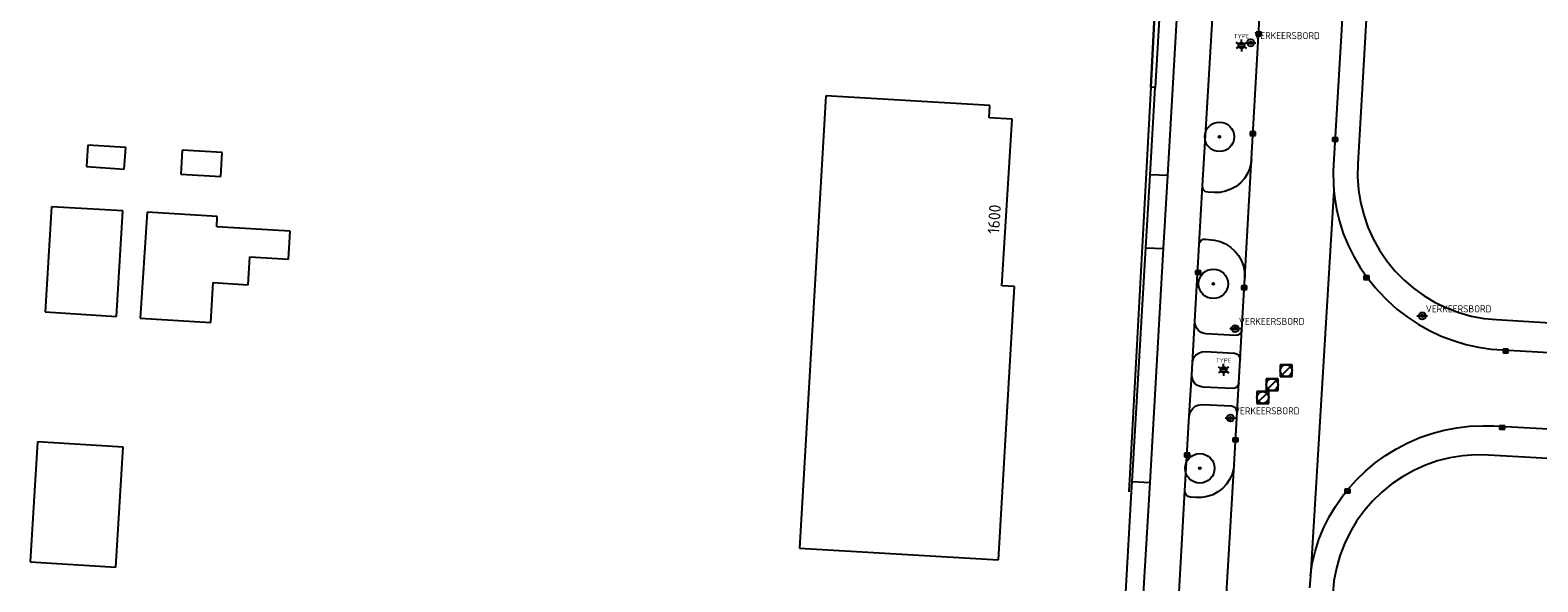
# Model space of a CAD drawing. Header units: metres. Extents: x 102000 to 105000, y 414600 to 420766.
# Tile 148 of 206: x 102757 to 102885, y 420107 to 420154. Entities that reach past the tile are written whole.
import ezdxf
from ezdxf.enums import TextEntityAlignment as Align

# ---------------------------------------------------------------- set-up
doc = ezdxf.new("R2010")
doc.units = ezdxf.units.M
doc.layers.get('0').update_dxf_attribs({"color": 8})
doc.styles.add('MtXpl_NLCS-ISO', font='NLCS-ISO.ttf')
doc.styles.add('NLCS-ISO', font='NLCS-ISO.ttf')

msp = doc.modelspace()

# ---------------------------------------------------------------- hatches: boundary and pattern name
at = {"ltscale": 0.1}
h = msp.add_hatch(color=256, dxfattribs=at)
edge = h.paths.add_edge_path()
edge.add_arc((102857.58, 420144.63), 0.075, 0, 360)
h = msp.add_hatch(color=256, dxfattribs=at)
edge = h.paths.add_edge_path()
edge.add_arc((102857.06, 420132.17), 0.075, 0, 360)
h = msp.add_hatch(color=256, dxfattribs=at)
edge = h.paths.add_edge_path()
edge.add_arc((102855.92, 420116.53), 0.075, 0, 360)

# ---------------------------------------------------------------- linework, layer by layer
for p, q in [((102871.68, 420217.9), (102867.26, 420142.27)), ((102873.65, 420216.7), (102869.31, 420142.34)), ((102852.26, 420158.27), (102851.75, 420148.84)), ((102851.75, 420148.84), (102852.26, 420158.27)), ((102852.68, 420158.25), (102852.13, 420148.81)), ((102853.2, 420141.35), (102854.18, 420158.17)), ((102856.14, 420140.48), (102857.2, 420158.35)), ((102860.3, 420142.76), (102861.04, 420155.68)), ((102859.22, 420152.48), (102859.69, 420152.48)), ((102859.78, 420152.6), (102860.68, 420152.6)), ((102860.69, 420153.19), (102861.14, 420153.49)), ((102861.14, 420153.19), (102860.69, 420153.49)), ((102861.14, 420153.49), (102860.69, 420153.49)), ((102860.69, 420153.49), (102860.69, 420153.19)), ((102860.69, 420153.19), (102861.14, 420153.19)), ((102861.14, 420153.19), (102861.14, 420153.49)), ((102859.22, 420152.28), (102859.69, 420152.28)), ((102851.75, 420148.84), (102849.9, 420114.54)), ((102851.7, 420141.42), (102852.13, 420148.81)), ((102852.13, 420148.81), (102851.75, 420148.84)), ((102824.18, 420148.11), (102821.95, 420109.76)), ((102838.11, 420147.29), (102824.18, 420148.11)), ((102838.04, 420146.24), (102838.11, 420147.29)), ((102839.99, 420146.14), (102838.04, 420146.24)), ((102839.13, 420132.01), (102839.99, 420146.14)), ((102860.2, 420144.74), (102860.65, 420145.04)), ((102860.65, 420144.74), (102860.2, 420145.04)), ((102860.65, 420145.04), (102860.2, 420145.04)), ((102860.2, 420145.04), (102860.2, 420144.74)), ((102860.2, 420144.74), (102860.65, 420144.74)), ((102860.65, 420144.74), (102860.65, 420145.04)), ((102761.58, 420143.93), (102761.46, 420142.11)), ((102764.78, 420143.72), (102761.58, 420143.93)), ((102764.66, 420141.9), (102764.78, 420143.72)), ((102769.58, 420143.49), (102769.47, 420141.46)), ((102772.97, 420143.3), (102769.58, 420143.49)), ((102867.17, 420144.25), (102867.62, 420144.55)), ((102867.62, 420144.25), (102867.17, 420144.55)), ((102867.62, 420144.55), (102867.17, 420144.55)), ((102867.17, 420144.55), (102867.17, 420144.25)), ((102867.17, 420144.25), (102867.62, 420144.25)), ((102867.62, 420144.25), (102867.62, 420144.55)), ((102761.46, 420142.11), (102764.66, 420141.9)), ((102772.86, 420141.27), (102772.97, 420143.3)), ((102859.73, 420132.68), (102860.3, 420142.76)), ((102860.27, 420142.46), (102860.15, 420141.98)), ((102860.3, 420142.76), (102860.27, 420142.46)), ((102867.26, 420142.27), (102867.24, 420141.7)), ((102869.31, 420142.34), (102869.3, 420141.24)), ((102769.47, 420141.46), (102772.86, 420141.27)), ((102851.34, 420135.23), (102851.7, 420141.42)), ((102853.2, 420141.35), (102851.7, 420141.42)), ((102852.84, 420135.16), (102853.2, 420141.35)), ((102859.7, 420141.11), (102859.37, 420140.74)), ((102859.96, 420141.53), (102859.7, 420141.11)), ((102860.15, 420141.98), (102859.96, 420141.53)), ((102867.24, 420141.7), (102867.25, 420140.63)), ((102869.3, 420141.24), (102869.38, 420140.15)), ((102855.85, 420135.49), (102856.14, 420140.48)), ((102856.16, 420140.28), (102856.14, 420140.48)), ((102856.26, 420140.11), (102856.16, 420140.28)), ((102856.41, 420139.98), (102856.26, 420140.11)), ((102856.62, 420139.93), (102856.41, 420139.98)), ((102857.12, 420139.91), (102856.62, 420139.93)), ((102857.62, 420139.92), (102857.12, 420139.91)), ((102858.1, 420140.02), (102857.62, 420139.92)), ((102858.56, 420140.19), (102858.1, 420140.02)), ((102858.99, 420140.43), (102858.56, 420140.19)), ((102859.37, 420140.74), (102858.99, 420140.43)), ((102867.3, 420140.09), (102865.3, 420107.41)), ((102867.25, 420140.63), (102867.3, 420140.09)), ((102867.3, 420140.09), (102867.35, 420139.56)), ((102867.35, 420139.56), (102867.52, 420138.5)), ((102869.38, 420140.15), (102869.55, 420139.08)), ((102758.48, 420138.7), (102757.94, 420129.78)), ((102764.55, 420138.35), (102758.48, 420138.7)), ((102764, 420129.41), (102764.55, 420138.35)), ((102766.59, 420138.23), (102766.02, 420129.26)), ((102772.55, 420137.87), (102766.59, 420138.23)), ((102867.52, 420138.5), (102867.77, 420137.46)), ((102869.55, 420139.08), (102869.82, 420138.02)), ((102772.5, 420137.01), (102772.55, 420137.87)), ((102778.74, 420136.63), (102772.5, 420137.01)), ((102867.77, 420137.46), (102868.09, 420136.43)), ((102869.82, 420138.02), (102870.18, 420136.98)), ((102870.18, 420136.98), (102870.63, 420135.99)), ((102778.59, 420134.27), (102778.74, 420136.63)), ((102855.85, 420135.49), (102855.9, 420135.68)), ((102855.9, 420135.68), (102856.02, 420135.84)), ((102856.02, 420135.84), (102856.2, 420135.94)), ((102856.2, 420135.94), (102856.39, 420135.96)), ((102856.39, 420135.96), (102857.16, 420135.87)), ((102857.16, 420135.87), (102857.65, 420135.75)), ((102857.65, 420135.75), (102858.1, 420135.55)), ((102868.09, 420136.43), (102868.5, 420135.44)), ((102870.63, 420135.99), (102871.16, 420135.03)), ((102775.16, 420132.09), (102775.3, 420134.47)), ((102775.3, 420134.47), (102778.59, 420134.27)), ((102850.18, 420115.41), (102851.34, 420135.23)), ((102851.34, 420135.23), (102852.84, 420135.16)), ((102851.7, 420115.32), (102852.84, 420135.16)), ((102855.49, 420128.99), (102855.85, 420135.49)), ((102858.1, 420135.55), (102858.52, 420135.28)), ((102858.52, 420135.28), (102858.89, 420134.95)), ((102858.89, 420134.95), (102859.2, 420134.56)), ((102859.2, 420134.56), (102859.45, 420134.13)), ((102868.5, 420135.44), (102868.97, 420134.48)), ((102868.97, 420134.48), (102869.52, 420133.55)), ((102871.16, 420135.03), (102871.77, 420134.13)), ((102855.55, 420132.98), (102856, 420133.28)), ((102856, 420132.98), (102855.55, 420133.28)), ((102856, 420133.28), (102855.55, 420133.28)), ((102855.55, 420133.28), (102855.55, 420132.98)), ((102856, 420132.98), (102856, 420133.28)), ((102859.45, 420134.13), (102859.62, 420133.66)), ((102859.62, 420133.66), (102859.71, 420133.17)), ((102859.71, 420133.17), (102859.73, 420132.68)), ((102869.52, 420133.55), (102870.13, 420132.67)), ((102871.77, 420134.13), (102872.46, 420133.28)), ((102872.46, 420133.28), (102873.23, 420132.5)), ((102772.01, 420128.9), (102772.21, 420132.27)), ((102772.21, 420132.27), (102775.16, 420132.09)), ((102838.84, 420108.77), (102840.19, 420131.95)), ((102840.19, 420131.95), (102839.13, 420132.01)), ((102855.55, 420132.98), (102856, 420132.98)), ((102859.46, 420131.69), (102859.91, 420131.99)), ((102859.91, 420131.69), (102859.46, 420131.99)), ((102859.91, 420131.99), (102859.46, 420131.99)), ((102859.46, 420131.99), (102859.46, 420131.69)), ((102859.47, 420128.26), (102859.73, 420132.68)), ((102859.91, 420131.69), (102859.91, 420131.99)), ((102869.83, 420132.54), (102870.28, 420132.84)), ((102870.28, 420132.54), (102869.83, 420132.84)), ((102870.28, 420132.84), (102869.83, 420132.84)), ((102869.83, 420132.84), (102869.83, 420132.54)), ((102869.83, 420132.54), (102870.28, 420132.54)), ((102870.13, 420132.67), (102870.81, 420131.84)), ((102870.28, 420132.54), (102870.28, 420132.84)), ((102870.81, 420131.84), (102871.05, 420131.56)), ((102873.23, 420132.5), (102874.05, 420131.79)), ((102859.46, 420131.69), (102859.91, 420131.69)), ((102871.05, 420131.56), (102871.82, 420130.77)), ((102871.82, 420130.77), (102872.64, 420130.03)), ((102874.05, 420131.79), (102874.94, 420131.15)), ((102874.94, 420131.15), (102875.88, 420130.59)), ((102875.88, 420130.59), (102876.86, 420130.12)), ((102757.94, 420129.78), (102764, 420129.41)), ((102872.64, 420130.03), (102873.52, 420129.36)), ((102873.52, 420129.36), (102874.44, 420128.75)), ((102874.34, 420129.45), (102875.24, 420129.45)), ((102876.86, 420130.12), (102877.89, 420129.73)), ((102877.89, 420129.73), (102878.94, 420129.44)), ((102878.94, 420129.44), (102880.01, 420129.23)), ((102766.02, 420129.26), (102772.01, 420128.9)), ((102855.29, 420125.47), (102855.49, 420128.99)), ((102855.52, 420128.71), (102855.49, 420128.99)), ((102855.62, 420128.44), (102855.52, 420128.71)), ((102855.79, 420128.22), (102855.62, 420128.44)), ((102856.02, 420128.05), (102855.79, 420128.22)), ((102856.29, 420127.95), (102856.02, 420128.05)), ((102858.47, 420128.37), (102859.37, 420128.37)), ((102859.43, 420128.08), (102859.31, 420127.91)), ((102859.34, 420125.76), (102859.47, 420128.26)), ((102859.47, 420128.26), (102859.43, 420128.08)), ((102874.44, 420128.75), (102875.4, 420128.21)), ((102875.4, 420128.21), (102876.4, 420127.74)), ((102880.01, 420129.23), (102881.1, 420129.13)), ((102881.1, 420129.13), (102892.27, 420128.48)), ((102856.45, 420127.93), (102856.29, 420127.95)), ((102858.94, 420127.78), (102856.45, 420127.93)), ((102859.14, 420127.81), (102858.94, 420127.78)), ((102859.31, 420127.91), (102859.14, 420127.81)), ((102876.4, 420127.74), (102877.43, 420127.35)), ((102877.43, 420127.35), (102878.48, 420127.03)), ((102878.48, 420127.03), (102879.56, 420126.79)), ((102879.56, 420126.79), (102880.64, 420126.63)), ((102855.25, 420124.48), (102855.29, 420125.47)), ((102855.29, 420125.47), (102855.32, 420125.65)), ((102855.32, 420125.65), (102855.42, 420125.91)), ((102855.42, 420125.91), (102855.59, 420126.14)), ((102855.59, 420126.14), (102855.82, 420126.3)), ((102855.82, 420126.3), (102856.08, 420126.4)), ((102856.08, 420126.4), (102856.36, 420126.42)), ((102856.36, 420126.42), (102858.85, 420126.29)), ((102858.85, 420126.29), (102859.04, 420126.24)), ((102859.04, 420126.24), (102859.21, 420126.13)), ((102859.21, 420126.13), (102859.31, 420125.96)), ((102859.22, 420123.76), (102859.34, 420125.76)), ((102859.31, 420125.96), (102859.34, 420125.76)), ((102880.64, 420126.63), (102892.16, 420125.96)), ((102881.64, 420126.32), (102882.09, 420126.62)), ((102882.09, 420126.32), (102881.64, 420126.62)), ((102882.09, 420126.62), (102881.64, 420126.62)), ((102881.64, 420126.62), (102881.64, 420126.32)), ((102881.64, 420126.32), (102882.09, 420126.32)), ((102882.09, 420126.32), (102882.09, 420126.62)), ((102855.02, 420120.98), (102855.25, 420124.48)), ((102855.26, 420124.21), (102855.25, 420124.48)), ((102855.35, 420123.95), (102855.26, 420124.21)), ((102857.7, 420124.97), (102858.16, 420124.97)), ((102857.7, 420124.77), (102858.16, 420124.77)), ((102863.74, 420125.31), (102862.74, 420125.31)), ((102862.74, 420125.31), (102862.74, 420124.31)), ((102862.74, 420124.31), (102863.74, 420124.31)), ((102862.89, 420124.46), (102863.6, 420125.17)), ((102863.74, 420124.31), (102863.74, 420125.31)), ((102855.5, 420123.72), (102855.35, 420123.95)), ((102855.72, 420123.55), (102855.5, 420123.72)), ((102855.97, 420123.45), (102855.72, 420123.55)), ((102856.19, 420123.42), (102855.97, 420123.45)), ((102858.68, 420123.29), (102856.19, 420123.42)), ((102858.88, 420123.32), (102858.68, 420123.29)), ((102859.05, 420123.42), (102858.88, 420123.32)), ((102859.17, 420123.59), (102859.05, 420123.42)), ((102859.08, 420121.28), (102859.22, 420123.76)), ((102859.22, 420123.76), (102859.17, 420123.59)), ((102861.76, 420123.03), (102860.76, 420123.03)), ((102860.76, 420123.03), (102860.76, 420122.03)), ((102860.9, 420122.18), (102861.61, 420122.88)), ((102862.55, 420124.12), (102861.55, 420124.12)), ((102861.55, 420124.12), (102861.55, 420123.12)), ((102861.55, 420123.12), (102862.55, 420123.12)), ((102861.69, 420123.27), (102862.4, 420123.98)), ((102861.76, 420122.03), (102861.76, 420123.03)), ((102862.55, 420123.12), (102862.55, 420124.12)), ((102855.2, 420121.46), (102855.32, 420121.61)), ((102855.32, 420121.61), (102855.44, 420121.72)), ((102855.44, 420121.72), (102855.6, 420121.82)), ((102855.6, 420121.82), (102855.74, 420121.88)), ((102855.74, 420121.88), (102855.94, 420121.92)), ((102855.94, 420121.92), (102856.11, 420121.93)), ((102856.11, 420121.93), (102858.6, 420121.81)), ((102858.6, 420121.81), (102858.69, 420121.79)), ((102858.69, 420121.79), (102858.76, 420121.77)), ((102858.76, 420121.77), (102858.84, 420121.73)), ((102858.84, 420121.73), (102858.9, 420121.69)), ((102858.9, 420121.69), (102858.96, 420121.62)), ((102858.96, 420121.62), (102859.02, 420121.54)), ((102860.76, 420122.03), (102861.76, 420122.03)), ((102854.65, 420114.61), (102855.02, 420120.98)), ((102855.02, 420120.98), (102855.06, 420121.15)), ((102855.06, 420121.15), (102855.11, 420121.3)), ((102855.11, 420121.3), (102855.2, 420121.46)), ((102858.06, 420120.8), (102858.96, 420120.79)), ((102858.82, 420116.81), (102859.08, 420121.28)), ((102859.02, 420121.54), (102859.05, 420121.47)), ((102859.05, 420121.47), (102859.07, 420121.4)), ((102859.07, 420121.4), (102859.08, 420121.28)), ((102858.71, 420118.79), (102859.16, 420119.09)), ((102859.16, 420118.79), (102858.71, 420119.09)), ((102859.16, 420119.09), (102858.71, 420119.09)), ((102858.71, 420119.09), (102858.71, 420118.79)), ((102859.16, 420118.79), (102859.16, 420119.09)), ((102873.57, 420118.7), (102874.57, 420119.13)), ((102874.57, 420119.13), (102875.6, 420119.48)), ((102875.6, 420119.48), (102876.66, 420119.76)), ((102876.66, 420119.76), (102877.73, 420119.97)), ((102877.73, 420119.97), (102878.81, 420120.09)), ((102878.81, 420120.09), (102879.9, 420120.13)), ((102879.9, 420120.13), (102880.85, 420120.14)), ((102880.85, 420120.14), (102891.87, 420119.49)), ((102881.34, 420119.84), (102881.79, 420120.14)), ((102881.79, 420119.84), (102881.34, 420120.14)), ((102881.79, 420120.14), (102881.34, 420120.14)), ((102881.34, 420120.14), (102881.34, 420119.84)), ((102881.34, 420119.84), (102881.79, 420119.84)), ((102881.79, 420119.84), (102881.79, 420120.14)), ((102757.29, 420118.77), (102756.67, 420108.59)), ((102764.56, 420118.32), (102757.29, 420118.77)), ((102763.94, 420108.15), (102764.56, 420118.32)), ((102854.62, 420117.51), (102855.07, 420117.81)), ((102855.07, 420117.51), (102854.62, 420117.81)), ((102855.07, 420117.81), (102854.62, 420117.81)), ((102854.62, 420117.81), (102854.62, 420117.51)), ((102855.07, 420117.51), (102855.07, 420117.81)), ((102858.71, 420118.79), (102859.16, 420118.79)), ((102871.67, 420117.62), (102872.6, 420118.19)), ((102872.6, 420118.19), (102873.57, 420118.7)), ((102854.62, 420117.51), (102855.07, 420117.51)), ((102857.59, 420095.91), (102858.82, 420116.81)), ((102858.77, 420116.49), (102858.65, 420116.02)), ((102858.82, 420116.81), (102858.77, 420116.49)), ((102869.96, 420116.28), (102870.79, 420116.98)), ((102870.79, 420116.98), (102871.67, 420117.62)), ((102875.05, 420116.79), (102874.06, 420116.34)), ((102876.08, 420117.15), (102875.05, 420116.79)), ((102877.14, 420117.41), (102876.08, 420117.15)), ((102878.22, 420117.59), (102877.14, 420117.41)), ((102879.3, 420117.66), (102878.22, 420117.59)), ((102880.4, 420117.65), (102879.3, 420117.66)), ((102891.75, 420116.99), (102880.4, 420117.65)), ((102850.13, 420114.53), (102850.18, 420115.41)), ((102850.18, 420115.41), (102851.7, 420115.32)), ((102850.75, 420099.18), (102851.7, 420115.32)), ((102858.44, 420115.58), (102858.17, 420115.17)), ((102858.65, 420116.02), (102858.44, 420115.58)), ((102868.45, 420114.7), (102869.17, 420115.52)), ((102869.17, 420115.52), (102869.96, 420116.28)), ((102872.2, 420115.2), (102871.36, 420114.51)), ((102873.11, 420115.81), (102872.2, 420115.2)), ((102874.06, 420116.34), (102873.11, 420115.81)), ((102849.57, 420105), (102850.13, 420114.53)), ((102853.75, 420098.72), (102854.65, 420114.61)), ((102854.67, 420114.41), (102854.65, 420114.61)), ((102854.78, 420114.24), (102854.67, 420114.41)), ((102854.94, 420114.13), (102854.78, 420114.24)), ((102855.12, 420114.09), (102854.94, 420114.13)), ((102855.57, 420114.05), (102855.12, 420114.09)), ((102856.06, 420114.05), (102855.57, 420114.05)), ((102856.55, 420114.13), (102856.06, 420114.05)), ((102857.01, 420114.29), (102856.55, 420114.13)), ((102857.44, 420114.52), (102857.01, 420114.29)), ((102857.83, 420114.81), (102857.44, 420114.52)), ((102858.17, 420115.17), (102857.83, 420114.81)), ((102867.42, 420113.3), (102868.03, 420114.17)), ((102868.03, 420114.17), (102868.45, 420114.7)), ((102868.23, 420114.45), (102868.68, 420114.75)), ((102868.68, 420114.45), (102868.23, 420114.75)), ((102868.68, 420114.75), (102868.23, 420114.75)), ((102868.23, 420114.75), (102868.23, 420114.45)), ((102868.23, 420114.45), (102868.68, 420114.45)), ((102868.68, 420114.45), (102868.68, 420114.75)), ((102871.36, 420114.51), (102870.58, 420113.75)), ((102866.88, 420112.4), (102867.42, 420113.3)), ((102869.86, 420112.92), (102869.22, 420112.04)), ((102870.58, 420113.75), (102869.86, 420112.92)), ((102866.02, 420110.48), (102866.42, 420111.45)), ((102866.42, 420111.45), (102866.88, 420112.4)), ((102869.22, 420112.04), (102868.66, 420111.1)), ((102865.7, 420109.47), (102866.02, 420110.48)), ((102868.19, 420110.12), (102867.8, 420109.1)), ((102868.66, 420111.1), (102868.19, 420110.12)), ((102821.95, 420109.76), (102838.84, 420108.77)), ((102865.46, 420108.45), (102865.7, 420109.47)), ((102867.8, 420109.1), (102867.51, 420108.05)), ((102756.67, 420108.59), (102763.94, 420108.15)), ((102865.3, 420107.41), (102865.46, 420108.45)), ((102867.51, 420108.05), (102867.3, 420106.98)), ((102865.3, 420107.41), (102865.21, 420106.39)), ((102867.3, 420106.98), (102867.19, 420105.9))]:
    msp.add_line(p, q)
for p, q in [((102859.23, 420152.5), (102859.01, 420152.63)), ((102859.45, 420152.63), (102859.45, 420152.88)), ((102859.67, 420152.5), (102859.89, 420152.63)), ((102859.23, 420152.25), (102859.01, 420152.12)), ((102859.45, 420152.12), (102859.45, 420151.87)), ((102859.67, 420152.25), (102859.89, 420152.12)), ((102857.71, 420125), (102857.49, 420125.13)), ((102857.71, 420124.75), (102857.49, 420124.62)), ((102857.93, 420125.13), (102857.93, 420125.38)), ((102857.93, 420124.62), (102857.93, 420124.37)), ((102858.15, 420125), (102858.37, 420125.13)), ((102858.15, 420124.75), (102858.37, 420124.62))]:
    msp.add_line(p, q, dxfattribs=at)
for centre, radius in [((102859.45, 420152.38), 0.253), ((102857.58, 420144.63), 0.075), ((102857.06, 420132.17), 0.075), ((102857.93, 420124.87), 0.253), ((102855.92, 420116.53), 0.075)]:
    msp.add_circle(centre, radius, dxfattribs=at)
for centre, radius in [((102860.23, 420152.6), 0.3), ((102860.23, 420152.6), 0.112), ((102857.58, 420144.63), 1.25), ((102857.58, 420144.63), 0.0225), ((102857.06, 420132.17), 1.25), ((102857.06, 420132.17), 0.0225), ((102874.79, 420129.45), 0.3), ((102874.79, 420129.45), 0.112), ((102858.92, 420128.37), 0.3), ((102858.92, 420128.37), 0.112), ((102863.24, 420124.81), 0.5), ((102861.26, 420122.53), 0.5), ((102862.05, 420123.62), 0.5), ((102858.51, 420120.79), 0.3), ((102858.51, 420120.79), 0.112), ((102855.92, 420116.53), 1.25), ((102855.92, 420116.53), 0.0225)]:
    msp.add_circle(centre, radius)

# ---------------------------------------------------------------- texts
at = {"style": 'MtXpl_NLCS-ISO'}
msp.add_text('1600', height=1, rotation=86.5166, dxfattribs=at).set_placement((102838.9, 420136.38))
at = {"style": 'NLCS-ISO'}
for p in [(102859.45, 420152.88), (102857.93, 420125.38)]:
    msp.add_attdef('TYPE', text='', height=0.36, dxfattribs=at).set_placement(p, align=Align.BOTTOM_CENTER)
for p in [(102860.53, 420152.91), (102859.23, 420128.68), (102875.09, 420129.75), (102858.81, 420121.1)]:
    msp.add_attdef('VERKEERSBORD', p, 'B09', height=0.6, dxfattribs=at)

doc.saveas('drawing.dxf')
